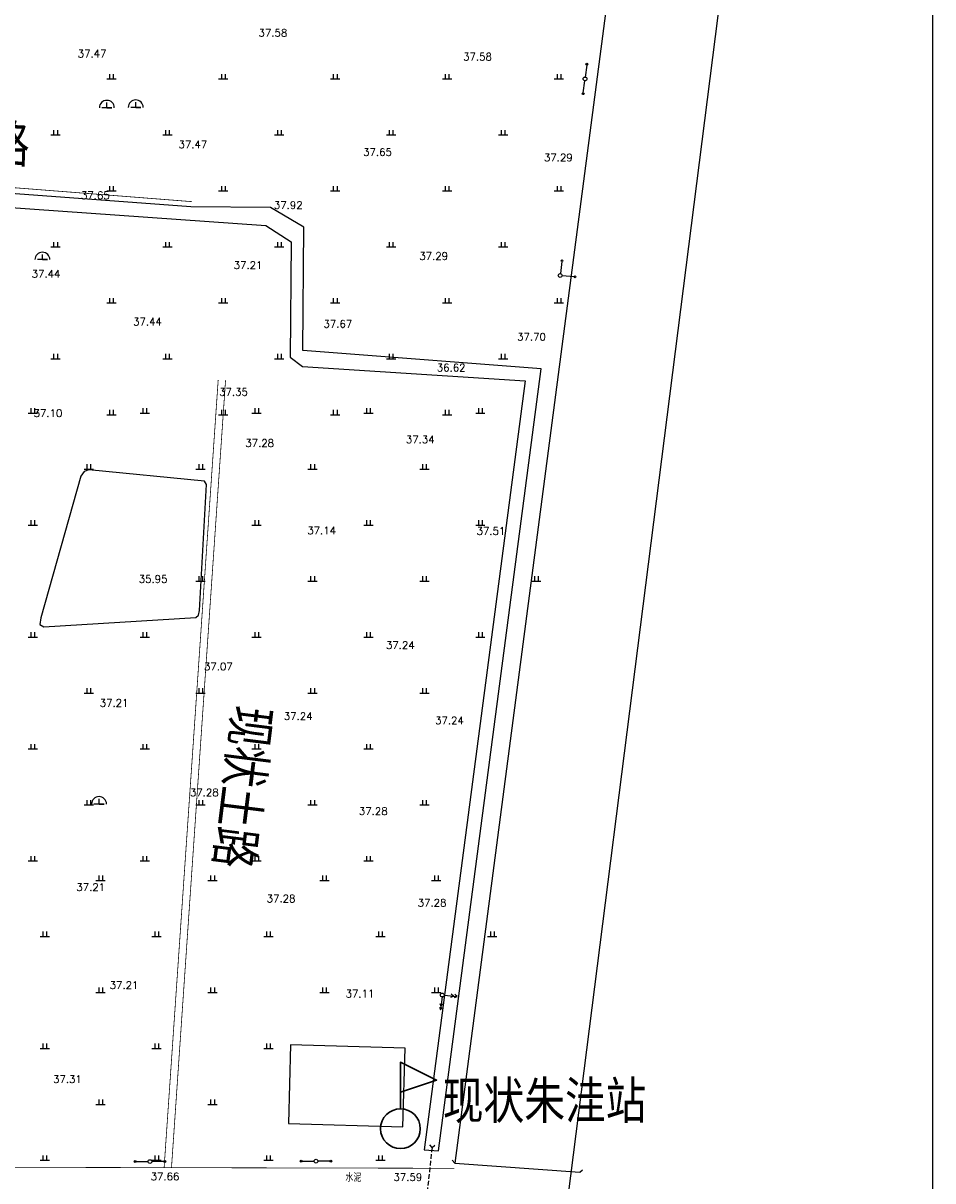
# Model space of a CAD drawing. Extents: x 456755 to 458049, y 3845626 to 3853218.
# Tile 71 of 80: x 457721 to 457965, y 3851993 to 3852304. Entities that reach past the tile are written whole.
import ezdxf
from ezdxf.enums import TextEntityAlignment as Align

# ---------------------------------------------------------------- set-up
doc = ezdxf.new("R2010")
doc.units = 0
doc.linetypes.add('X3', pattern=[5, 4, -1])
doc.linetypes.add('X31', pattern=[1.8, 1.2, -0.6])
doc.layers.get('0').update_dxf_attribs({"linetype": 'CONTINUOUS'})
for name, color, linetype in [('DLDW', 11, 'CONTINUOUS'), ('DLSS', 4, 'CONTINUOUS'), ('DMTZ', 3, 'CONTINUOUS'), ('GCD', 1, 'CONTINUOUS'), ('GXYZ', 2, 'CONTINUOUS'), ('JMD', 6, 'CONTINUOUS'), ('SXSS', 5, 'CONTINUOUS'), ('ZBTZ', 3, 'CONTINUOUS')]:
    doc.layers.add(name, color=color, linetype=linetype)
doc.styles.get("Standard").update_dxf_attribs({"font": 'rs.shx', "bigfont": 'hztxt.shx'})
doc.styles.add('仿宋体', font='仿宋_GB2312.ttf', dxfattribs={"width": 0.8})
doc.linetypes.add('10411', pattern='A,2,[150,AAA.SHX,S=1,R=0,X=0,Y=1],2,[151,AAA.SHX,S=1,R=0,X=0,Y=3],1e-11', length=4)
doc.linetypes.add('10421', pattern='A,2,[150,AAA.SHX,S=0.5,R=0,X=0,Y=0.5],1e-11', length=2)
doc.linetypes.add('8352', pattern='A,1.5,[145,AAA.SHX,S=1,R=0,X=0,Y=1],1.5,-1,3,-1', length=8)

# ---------------------------------------------------------------- blocks, each defined once
blk = doc.blocks.new('gc013a')
at = {"linetype": 'Continuous'}
blk.add_line((0.5, 0), (4, 0), dxfattribs=at)
at = {"linetype": 'Continuous', "flags": 128}
for points in [[(2.31, -0.4), (3, 0), (2.31, 0.4)], [(3.31, -0.4), (4, 0), (3.31, 0.4)]]:
    blk.add_lwpolyline(points, dxfattribs=at)
blk = doc.blocks.new('gc170')
at = {"linetype": 'Continuous'}
blk.add_circle((0, 0), 0.5, dxfattribs=at)
blk = doc.blocks.new('*U26')
at = {"linetype": 'Continuous'}
for points in [[(3.75, 0), (3.77, -0.1), (3.77, 0.1)], [(3.77, 0.1), (3.82, -0.18), (3.82, 0.18)], [(3.82, -0.18), (3.77, 0.1), (3.77, -0.1)], [(3.82, 0.18), (3.9, -0.23), (3.9, 0.23)], [(3.9, -0.23), (3.82, 0.18), (3.82, -0.18)], [(3.9, 0.23), (4, -0.25), (4, 0.25)], [(4, -0.25), (3.9, 0.23), (3.9, -0.23)], [(4, 0.25), (4.1, -0.23), (4.1, 0.23)], [(4.1, -0.23), (4, 0.25), (4, -0.25)], [(4.1, 0.23), (4.18, -0.18), (4.18, 0.18)], [(4.18, -0.18), (4.1, 0.23), (4.1, -0.23)], [(4.18, 0.18), (4.23, -0.1), (4.23, 0.1)], [(4.23, -0.1), (4.18, 0.18), (4.18, -0.18)], [(4.25, 0), (4.23, 0.1), (4.23, -0.1)]]:
    blk.add_solid(points, dxfattribs=at)
blk = doc.blocks.new('gc013c')
at = {"linetype": 'Continuous', "flags": 128}
blk.add_lwpolyline([(3.75, 0), (0.5, 0)], dxfattribs=at)
at = {"linetype": 'Continuous'}
blk.add_circle((4, 0), 0.25, dxfattribs=at)
blk.add_blockref('*U26', (0, 0), dxfattribs=at)
blk = doc.blocks.new('gc110')
at = {"linetype": 'Continuous'}
for points in [[(0, 0), (1.35, 0), (-1.35, 0)], [(0, 0), (0, 1.4)]]:
    blk.add_lwpolyline(points, dxfattribs=at)
blk.add_arc((0, 0), 2, 0, 180, dxfattribs=at)
blk = doc.blocks.new('gc119')
for p, q in [((-1.25, 0), (1.25, 0)), ((-0.5, 1.3), (-0.5, 0)), ((0.5, 1.3), (0.5, 0))]:
    blk.add_line(p, q)
blk = doc.blocks.new('1231231231')
at = {"color": 1, "linetype": 'Continuous', "lineweight": 30, "flags": 128}
blk.add_lwpolyline([(0, 0), (0, 52), (40.3, 32.1), (0, 18.5)], dxfattribs=at)
at = {"color": 1, "linetype": 'Continuous', "lineweight": 30}
blk.add_circle((0, -22.2), 22.2, dxfattribs=at)

msp = doc.modelspace()

# ---------------------------------------------------------------- linework, layer by layer
at = {"linetype": 'Continuous', "elevation": 75.5}
msp.add_lwpolyline([(456777.03, 3851538.06), (457965.03, 3851538.06), (457965.03, 3853218.06), (456777.03, 3853218.06)], close=True, dxfattribs=at)
at = {"layer": 'DLSS', "linetype": 'Continuous'}
for p, q in [((457836.81, 3851998.15), (457836.15, 3851998.91)), ((457870.34, 3851995.67), (457871.1, 3851996.32))]:
    msp.add_line(p, q, dxfattribs=at)
at = {"layer": 'DLSS', "linetype": 'X3', "const_width": 0.2}
for points in [[(457766.34, 3852255.82), (457647.32, 3852265.14), (457646.6, 3852266.01), (457646.49, 3852267.43), (457652.15, 3852302.07), (457679.18, 3852462.97)], [(457836.72, 3851996.75), (457626.16, 3851997.23), (457625.73, 3851997.4), (457625.56, 3851997.83), (457636.64, 3852139.75), (457636.79, 3852142.15), (457636.67, 3852142.95), (457636.13, 3852143.31), (457602.62, 3852146.37), (457602.08, 3852146.67), (457601.72, 3852147.46), (457610.05, 3852253.14)], [(457760.88, 3851996.93), (457775.37, 3852207.89)]]:
    msp.add_lwpolyline(points, dxfattribs=at)
at = {"layer": 'DLSS', "linetype": 'Continuous', "const_width": 0.2}
msp.add_lwpolyline([(457758.9, 3851996.93), (457773.4, 3852208.03)], dxfattribs=at)
at = {"layer": 'DLSS', "linetype": 'Continuous'}
msp.add_lwpolyline([(457836.81, 3851998.15), (457870.34, 3851995.67)], dxfattribs=at)
at = {"layer": 'DMTZ', "color": 5, "linetype": '10411'}
for points in [[(457840.58, 3851779.44), (457965.03, 3852758.88)], [(457924.1, 3852667.47), (457920.43, 3852645.39), (457909.51, 3852550.1), (457882.4, 3852348.42), (457881.81, 3852341.2), (457836.81, 3851998.15)]]:
    msp.add_lwpolyline(points, dxfattribs=at)
at = {"layer": 'DMTZ', "color": 5, "linetype": '10421'}
msp.add_lwpolyline([(457770.28, 3852179.98), (457769.76, 3852180.93), (457738.7, 3852183.92), (457737.48, 3852183.53), (457736.6, 3852182.26), (457725.83, 3852144.26), (457725.57, 3852142.49), (457726.63, 3852141.85), (457767.45, 3852144.38), (457768.12, 3852144.99), (457768.39, 3852146.23)], close=True, dxfattribs=at)
at = {"layer": 'JMD', "linetype": 'Continuous', "flags": 128}
msp.add_lwpolyline([(457792.22, 3852008.75), (457822.93, 3852007.87), (457823.54, 3852028.98), (457792.83, 3852029.87)], close=True, dxfattribs=at)
at = {"layer": 'SXSS', "linetype": 'Continuous'}
for q in [(457830.12, 3852003.08), (457831.52, 3852002.92)]:
    msp.add_line((457830.74, 3852002.3), q, dxfattribs=at)
at = {"layer": 'SXSS', "linetype": '8352'}
msp.add_lwpolyline([(457610.05, 3852253.14), (457627.88, 3852260.63), (457786.16, 3852249.41), (457792.99, 3852245.09), (457792.74, 3852214.13), (457796.05, 3852211.65), (457855.74, 3852207.79), (457828.6, 3852001.73), (457832.51, 3852001.39), (457860.03, 3852210.99), (457796.14, 3852215.95), (457796.32, 3852249), (457787.44, 3852254.21), (457766.04, 3852254.46), (457623.68, 3852265.01), (457608.66, 3852260.8)], dxfattribs=at)
at = {"layer": 'SXSS', "linetype": 'X31', "flags": 128}
msp.add_lwpolyline([(457830.74, 3852002.3), (457829.5, 3851991)], dxfattribs=at)

# ---------------------------------------------------------------- block references
at = {"linetype": 'Continuous', "xscale": 0.2401000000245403, "yscale": 0.2401000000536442, "zscale": 0.2400999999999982}
msp.add_blockref('1231231231', (457822.27, 3852012.7, -35.8), dxfattribs=at)
at = {"layer": 'DLDW', "linetype": 'Continuous'}
for p in [(457743.55, 3852280.96), (457751.29, 3852281.07), (457726.28, 3852240.27), (457741.45, 3852094.37)]:
    msp.add_blockref('gc110', p, dxfattribs=at)
at = {"layer": 'GXYZ', "linetype": 'Continuous'}
for name, p, rotation in [('gc013c', (457871.76, 3852288.71), 82.8516033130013), ('gc013c', (457871.76, 3852288.71), 262.8516033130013), ('gc013c', (457865.09, 3852236.02), 82.8516033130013), ('gc013c', (457865.09, 3852236.02), 354.812046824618), ('gc013a', (457833.49, 3852043.19), 263.1478859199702), ('gc013a', (457833.49, 3852043.19), 354.7495080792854), ('gc013c', (457755.11, 3851998.56), 179.8106395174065), ('gc013c', (457755.11, 3851998.56), 0.1364121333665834), ('gc013c', (457799.63, 3851998.66), 180.1364121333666), ('gc013c', (457799.63, 3851998.66), 0.1364121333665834)]:
    msp.add_blockref(name, p, dxfattribs=dict(at, rotation=rotation))
for p in [(457871.76, 3852288.71), (457865.09, 3852236.02), (457833.49, 3852043.19), (457755.11, 3851998.56), (457799.63, 3851998.66)]:
    msp.add_blockref('gc170', p, dxfattribs=at)
at = {"layer": 'ZBTZ', "linetype": 'Continuous'}
for p in [(457744.77, 3852288.69), (457774.77, 3852288.69), (457804.77, 3852288.69), (457834.77, 3852288.69), (457864.77, 3852288.69), (457729.77, 3852273.69), (457759.77, 3852273.69), (457789.77, 3852273.69), (457819.77, 3852273.69), (457849.77, 3852273.69), (457744.77, 3852258.69), (457774.77, 3852258.69), (457804.77, 3852258.69), (457834.77, 3852258.69), (457864.77, 3852258.69), (457729.77, 3852243.69), (457759.77, 3852243.69), (457789.77, 3852243.69), (457819.77, 3852243.69), (457849.77, 3852243.69), (457744.77, 3852228.69), (457774.77, 3852228.69), (457804.77, 3852228.69), (457834.77, 3852228.69), (457864.77, 3852228.69), (457729.77, 3852213.69), (457759.77, 3852213.69), (457789.77, 3852213.69), (457819.77, 3852213.69), (457849.77, 3852213.69), (457723.69, 3852199.13), (457744.77, 3852198.69), (457753.69, 3852199.13), (457774.77, 3852198.69), (457783.69, 3852199.13), (457804.77, 3852198.69), (457813.69, 3852199.13), (457834.77, 3852198.69), (457843.69, 3852199.13), (457738.69, 3852184.13), (457768.69, 3852184.13), (457798.69, 3852184.13), (457828.69, 3852184.13), (457723.69, 3852169.13), (457783.69, 3852169.13), (457813.69, 3852169.13), (457843.69, 3852169.13), (457768.69, 3852154.13), (457798.69, 3852154.13), (457828.69, 3852154.13), (457858.69, 3852154.13), (457723.69, 3852139.13), (457753.69, 3852139.13), (457783.69, 3852139.13), (457813.69, 3852139.13), (457843.69, 3852139.13), (457738.69, 3852124.13), (457768.69, 3852124.13), (457798.69, 3852124.13), (457828.69, 3852124.13), (457723.69, 3852109.13), (457753.69, 3852109.13), (457783.69, 3852109.13), (457813.69, 3852109.13), (457738.69, 3852094.13), (457768.69, 3852094.13), (457798.69, 3852094.13), (457828.69, 3852094.13), (457723.69, 3852079.13), (457753.69, 3852079.13), (457783.69, 3852079.13), (457813.69, 3852079.13), (457741.88, 3852073.89, 37.21), (457771.88, 3852073.89, 37.21), (457801.88, 3852073.89, 37.21), (457831.88, 3852073.89, 37.21), (457726.88, 3852058.89, 37.21), (457756.88, 3852058.89, 37.21), (457786.88, 3852058.89, 37.21), (457816.88, 3852058.89, 37.21), (457846.88, 3852058.89, 37.21), (457741.88, 3852043.89, 37.21), (457771.88, 3852043.89, 37.21), (457801.88, 3852043.89, 37.21), (457831.88, 3852043.89, 37.21), (457726.88, 3852028.89, 37.21), (457756.88, 3852028.89, 37.21), (457786.88, 3852028.89, 37.21), (457741.88, 3852013.89, 37.21), (457771.88, 3852013.89, 37.21), (457726.88, 3851998.89, 37.21), (457756.88, 3851998.89, 37.21), (457786.88, 3851998.89, 37.21), (457816.88, 3851998.89, 37.21)]:
    msp.add_blockref('gc119', p, dxfattribs=at)

# ---------------------------------------------------------------- texts
at = {"layer": 'DLSS', "linetype": 'X3', "style": '仿宋体', "width": 0.8}
for rotation, p in [(358.3921, (457679.06, 3852267.38, 37.67)), (262.8783, (457777.83, 3852121.16))]:
    msp.add_text('现状土路', height=10, rotation=rotation, dxfattribs=at).set_placement(p)
at = {"layer": 'DLSS', "color": 1, "linetype": 'X3', "style": '仿宋体', "width": 0.8}
msp.add_text('现状朱洼站', height=10, dxfattribs=at).set_placement((457833.64, 3852009.96))
at = {"layer": 'DLSS', "linetype": 'Continuous', "width": 0.8}
msp.add_text('水泥', height=2, dxfattribs=at).set_placement((457809.66, 3851994.43), align=Align.MIDDLE)
at = {"layer": 'GCD', "linetype": 'Continuous'}
for s, p in [('37.58', (457788.07, 3852301.05, 37.58)), ('37.47', (457739.59, 3852295.48, 37.47)), ('37.58', (457842.94, 3852294.66, 37.58)), ('37.47', (457766.62, 3852271.16, 37.47)), ('37.65', (457816.12, 3852269.1, 37.65)), ('37.29', (457864.6, 3852267.63, 37.29)), ('37.65', (457740.45, 3852257.5, 37.65)), ('37.92', (457792.19, 3852254.88, 37.92)), ('37.29', (457831.18, 3852241.24, 37.29)), ('37.44', (457727.24, 3852236.47, 37.44)), ('37.21', (457781.41, 3852238.79, 37.21)), ('37.44', (457754.44, 3852223.64, 37.44)), ('37.67', (457805.49, 3852223.04, 37.67)), ('37.70', (457857.41, 3852219.6, 37.7)), ('36.62', (457835.87, 3852211.33, 36.62)), ('37.35', (457777.51, 3852204.81, 37.35)), ('37.10', (457727.76, 3852199.11, 37.1)), ('37.28', (457784.53, 3852191.12, 37.28)), ('37.34', (457827.58, 3852192.07, 37.34)), ('37.14', (457801.14, 3852167.7, 37.14)), ('37.51', (457846.54, 3852167.55, 37.51)), ('35.95', (457755.95, 3852154.68, 35.95)), ('37.24', (457822.23, 3852136.96, 37.24)), ('37.07', (457773.44, 3852131.22, 37.07)), ('37.21', (457745.49, 3852121.46, 37.21)), ('37.24', (457794.85, 3852117.91, 37.24)), ('37.24', (457835.41, 3852116.76, 37.24)), ('37.28', (457769.67, 3852097.48, 37.28)), ('37.28', (457814.98, 3852092.47, 37.28)), ('37.21', (457739.22, 3852072.07, 37.21)), ('37.28', (457790.26, 3852069.03, 37.28)), ('37.28', (457830.75, 3852067.92, 37.28)), ('37.21', (457748.15, 3852045.83, 37.21)), ('37.11', (457811.41, 3852043.56, 37.11)), ('37.31', (457732.98, 3852020.62, 37.31)), ('37.66', (457759.14, 3851994.55, 37.66)), ('37.59', (457824.26, 3851994.37, 37.59))]:
    msp.add_text(s, height=2, dxfattribs=at).set_placement(p, align=Align.MIDDLE)

doc.saveas('drawing.dxf')
